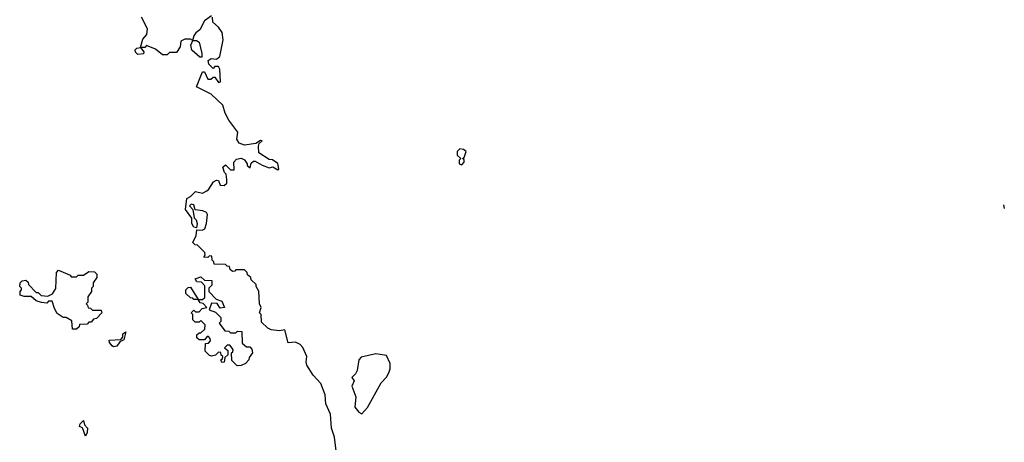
# Model space of a CAD drawing. Extents: x 1862350 to 2057294, y 212041 to 437318.
# Tile 88 of 256: x 2037560 to 2043185, y 280425 to 282838. Entities that reach past the tile are written whole.
import ezdxf

# ---------------------------------------------------------------- set-up
doc = ezdxf.new("R2010")
doc.units = 0

msp = doc.modelspace()

# ---------------------------------------------------------------- linework, layer by layer
at = {"layer": '0CON10XD'}
for points in [[(2038655, 282860), (2038615, 282831.2), (2038590, 282780), (2038566.1, 282763.9), (2038553.9, 282746.1), (2038550, 282725), (2038550, 282720), (2038569.3, 282719.3), (2038585, 282710), (2038600, 282645), (2038600, 282625), (2038590, 282625), (2038543.9, 282663.9), (2038537, 282693), (2038550, 282720), (2038535, 282727.5), (2038503.9, 282726.1), (2038480, 282715), (2038477, 282683), (2038455, 282650), (2038415, 282650), (2038401.7, 282638.3), (2038375, 282637.5), (2038335, 282670), (2038285, 282690), (2038275, 282680), (2038250, 282680), (2038270, 282655), (2038267, 282643), (2038235, 282640), (2038221.7, 282651.7), (2038220, 282665), (2038230, 282675), (2038250, 282680), (2038263, 282727), (2038287, 282753), (2038290, 282785), (2038255, 282852.5)], [(2039371.2, 280345), (2039358, 280455), (2039340.8, 280505), (2039336, 280585), (2039309.4, 280645), (2039305.8, 280695), (2039279.7, 280759.7), (2039237.3, 280807.3), (2039200, 280865), (2039196, 280885), (2039200, 280915), (2039177, 280967), (2039163, 280983), (2039135, 280996.7), (2039093.3, 280993.3), (2039075, 281067.5), (2039045, 281061.2), (2038996.7, 281066.7), (2038977, 281077), (2038941.7, 281111.7), (2038940, 281155), (2038930, 281165), (2038940, 281195), (2038930, 281215), (2038927, 281287), (2038910, 281315), (2038910, 281325), (2038881.7, 281351.7), (2038880, 281365), (2038861.7, 281381.7), (2038860, 281395), (2038845, 281410), (2038795, 281410), (2038788.3, 281401.7), (2038775, 281400), (2038761.7, 281411.7), (2038758.3, 281428.3), (2038745, 281430), (2038735, 281440), (2038671.7, 281441.7), (2038670, 281455), (2038660, 281465), (2038658.3, 281488.3), (2038645, 281490), (2038635, 281480), (2038611.7, 281481.7), (2038620, 281495), (2038618.3, 281508.3), (2038575, 281550), (2038561.7, 281551.7), (2038550, 281565), (2038567.5, 281605), (2038571.7, 281638.3), (2038603, 281637), (2038617, 281643), (2038627.5, 281675), (2038632.5, 281725), (2038626.7, 281736.7), (2038607, 281747), (2038561.7, 281751.7), (2038555, 281780), (2038540, 281785), (2038530, 281775), (2038550, 281755), (2038557.5, 281707.5), (2038568.8, 281695), (2038573.3, 281675), (2038570, 281650), (2038555, 281652.5), (2038543.8, 281675), (2038542.5, 281705), (2038507.5, 281755), (2038515, 281817.5), (2038535, 281827.5), (2038563.6, 281856.4), (2038605, 281847.5), (2038628.3, 281861.7), (2038640, 281870), (2038667, 281913), (2038685, 281922.5), (2038695, 281920), (2038705, 281892.5), (2038728.3, 281891.7), (2038742.5, 281905), (2038742.5, 281925), (2038740, 281955), (2038730, 281965), (2038720, 281995), (2038735, 282010), (2038765, 281980), (2038785, 281980), (2038782.5, 282025), (2038798.3, 282041.7), (2038825, 282046.7), (2038845, 282037.5), (2038860, 282015), (2038860, 282005), (2038877, 281993), (2038881.7, 282018.3), (2038895, 282030), (2038905, 282030), (2038945, 282007.5), (2038985, 281992.5), (2039007, 281997), (2039035, 281980), (2039040, 281985), (2039035, 282017.5), (2039005, 282037.5), (2038985, 282040), (2038927, 282077), (2038923.6, 282116.4), (2038928.3, 282131.7), (2038945, 282146.7), (2038935, 282148.8), (2038909.7, 282130.3), (2038845, 282121.2), (2038813.3, 282133.3), (2038801.4, 282155), (2038805.9, 282195.9), (2038754, 282265), (2038733.4, 282303.4), (2038720.4, 282350.5), (2038653, 282413), (2038570, 282455), (2038605, 282540), (2038615, 282540), (2038635, 282497.5), (2038651.7, 282498.3), (2038665, 282510), (2038675, 282510), (2038695, 282480), (2038706.7, 282483.3), (2038702.5, 282555), (2038695, 282570), (2038675, 282570), (2038665, 282560), (2038640, 282585), (2038637.5, 282605), (2038653.6, 282616.4), (2038685, 282613.3), (2038702.7, 282627.3), (2038723.3, 282723.3), (2038716.7, 282765), (2038696.7, 282795), (2038663.9, 282823.9), (2038661.7, 282851.7)], [(2040085, 282010), (2040100, 282025), (2040098.3, 282038.3), (2040090, 282045), (2040098.3, 282051.7), (2040110, 282085), (2040095, 282097.5), (2040075, 282100), (2040060, 282085), (2040060, 282065), (2040080, 282045), (2040070, 282035), (2040070, 282015), (2040085, 282010)], [(2043180, 281780), (2043185, 281760)], [(2037885, 281070), (2037861.7, 281071.7), (2037858.3, 281118.3), (2037825, 281137.5), (2037808.3, 281138.3), (2037775, 281160), (2037758.3, 281188.3), (2037745, 281230), (2037725, 281230), (2037715, 281220), (2037685, 281223.3), (2037655, 281233.3), (2037625, 281257.5), (2037585, 281256.7), (2037562.5, 281265), (2037562.5, 281285), (2037570, 281295), (2037570, 281305), (2037560, 281315), (2037562.5, 281335), (2037575, 281346), (2037595, 281350), (2037608.3, 281338.3), (2037610, 281325), (2037655, 281280), (2037665, 281280), (2037683, 281263), (2037721.7, 281258.3), (2037746.7, 281273.3), (2037767, 281303), (2037770, 281395), (2037781.7, 281408.3), (2037848.3, 281378.3), (2037855, 281370), (2037885, 281370), (2037895, 281380), (2037925, 281380), (2037955, 281400), (2037988.3, 281398.3), (2038000, 281385), (2038000, 281365), (2037980, 281335), (2037980, 281315), (2037970, 281305), (2037970, 281285), (2037950, 281255), (2037950, 281225), (2037940, 281215), (2037948.3, 281208.3), (2037951.7, 281191.7), (2037965, 281190), (2037975, 281180), (2038025, 281180), (2038030, 281165), (2037998.3, 281131.7), (2037981.7, 281128.3), (2037968.3, 281111.7), (2037955, 281110), (2037945, 281100), (2037901.7, 281098.3), (2037900, 281085), (2037885, 281070)], [(2038801.7, 280861.7), (2038771.7, 280891.7), (2038770, 280935), (2038778.3, 280941.7), (2038780, 280955), (2038760, 280980), (2038745, 280980), (2038730, 280965), (2038748.3, 280948.3), (2038750, 280925), (2038731.7, 280908.3), (2038728.3, 280881.7), (2038715, 280880), (2038710, 280895), (2038718.3, 280901.7), (2038720, 280915), (2038711.7, 280921.7), (2038708.3, 280938.3), (2038695, 280940), (2038678.3, 280921.7), (2038655, 280917.5), (2038645, 280920), (2038620, 280945), (2038621.7, 280988.3), (2038638.3, 280991.7), (2038650, 281005), (2038648.3, 281018.3), (2038638.3, 281028.3), (2038631.7, 281028.3), (2038615, 281010), (2038585, 281010), (2038571.7, 281021.7), (2038571.7, 281038.3), (2038585, 281050), (2038595, 281050), (2038618.3, 281071.7), (2038620, 281095), (2038595, 281120), (2038585, 281110), (2038561.7, 281111.7), (2038550, 281125), (2038550, 281155), (2038540, 281165), (2038555, 281180), (2038565, 281170), (2038585, 281170), (2038601.7, 281188.3), (2038630, 281195), (2038608.3, 281218.3), (2038591.7, 281221.7), (2038580, 281240), (2038555, 281240), (2038548.3, 281248.3), (2038535, 281250), (2038510, 281275), (2038510, 281295), (2038521.7, 281308.3), (2038535, 281310), (2038580, 281240), (2038605, 281240), (2038618.3, 281251.7), (2038618.3, 281318.3), (2038598.3, 281338.3), (2038571.7, 281341.7), (2038561.7, 281358.3), (2038595, 281370), (2038615, 281350), (2038658.3, 281348.3), (2038657, 281323), (2038640, 281305), (2038640, 281285), (2038681.7, 281241.7), (2038715, 281230), (2038730, 281195), (2038705, 281190), (2038688.3, 281218.3), (2038655, 281220), (2038641.7, 281181.7), (2038678.3, 281168.3), (2038708.3, 281138.3), (2038710, 281115), (2038700, 281105), (2038731.7, 281061.7), (2038755, 281060), (2038765, 281050), (2038795, 281050), (2038805, 281060), (2038828.3, 281058.3), (2038831.7, 280991.7), (2038855, 280970), (2038875, 280970), (2038887, 280957), (2038890, 280935), (2038871.7, 280908.3), (2038870, 280895), (2038850, 280875), (2038825, 280862.5), (2038801.7, 280861.7)], [(2038095, 280970), (2038087.5, 280975), (2038072.5, 280995), (2038071.7, 281008.3), (2038138.3, 281011.7), (2038150, 281025), (2038150, 281045), (2038166.1, 281056.1), (2038155, 281010), (2038131.7, 280998.3), (2038115, 280974), (2038095, 280970)], [(2039515, 280587.5), (2039547.3, 280622.7), (2039625.9, 280764.1), (2039655, 280796.7), (2039667.9, 280822.1), (2039675.7, 280845), (2039675.8, 280875), (2039655, 280920), (2039595, 280930), (2039510, 280910), (2039496.7, 280895), (2039487.5, 280835), (2039477.5, 280815), (2039457.5, 280795), (2039470, 280775), (2039457.5, 280745), (2039480, 280685), (2039473.8, 280625), (2039497, 280597), (2039515, 280587.5)], [(2037935, 280460), (2037918.3, 280508.3), (2037902.5, 280515), (2037905, 280530), (2037925, 280550), (2037930, 280525), (2037946.7, 280505), (2037945, 280480), (2037935, 280460)]]:
    msp.add_lwpolyline(points, dxfattribs=at)

doc.saveas('drawing.dxf')
